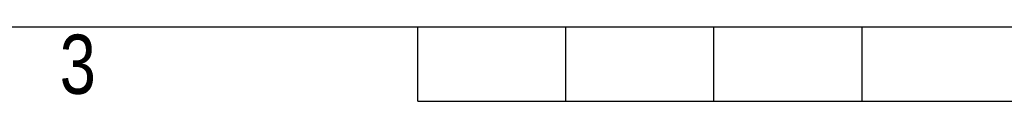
# Model space of a CAD drawing. Header units: millimetres. Extents: x 0 to 420, y 0 to 297.
# Tile 7 of 62: x 130 to 199, y 0 to 5. Entities that reach past the tile are written whole.
import ezdxf

# ---------------------------------------------------------------- set-up
doc = ezdxf.new("R2010")
doc.units = ezdxf.units.MM
doc.layers.add('CARTIGLIO', color=140, linetype='Continuous')
doc.styles.add('SLDTEXTSTYLE2', font='TXT', dxfattribs={"width": 0.821468})

msp = doc.modelspace()

# ---------------------------------------------------------------- linework, layer by layer
at = {"layer": 'CARTIGLIO', "linetype": 'Continuous'}
for p, q in [((5.18012, 5.171), (414.8274, 5.171)), ((158.2616, -0.00321), (158.2616, 5.171)), ((168.61003, -0.00321), (168.61003, 5.171)), ((178.95846, -0.00321), (178.95846, 5.171)), ((189.30689, -0.00321), (189.30689, 5.171)), ((158.2616, -0.00321), (261.74592, -0.00321))]:
    msp.add_line(p, q, dxfattribs=at)

# ---------------------------------------------------------------- texts
at = {"layer": 'CARTIGLIO', "insert": (134.49186, 4.63707), "char_height": 4.13937, "attachment_point": 2, "style": 'SLDTEXTSTYLE2'}
msp.add_mtext('3', dxfattribs=at)

doc.saveas('drawing.dxf')
